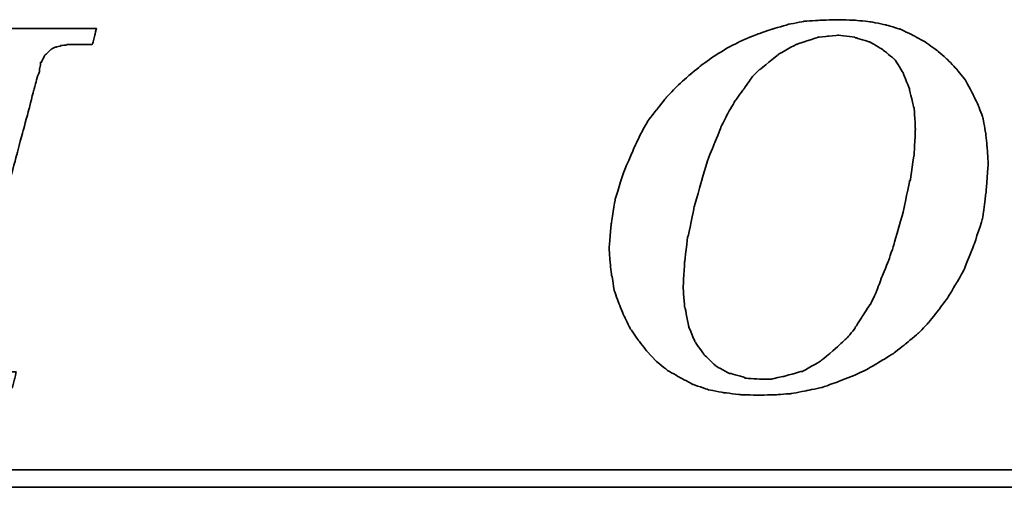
# Model space of a CAD drawing. Header units: millimetres. Extents: x 60 to 594, y 619 to 791.
# Tile 35 of 53: x 458 to 470, y 674 to 680. Entities that reach past the tile are written whole.
import ezdxf

# ---------------------------------------------------------------- set-up
doc = ezdxf.new("R2010")
doc.units = ezdxf.units.MM
doc.header["$LTSCALE"] = 2
doc.layers.add('DIM', color=4, linetype='Continuous')
doc.layers.add('layer 1', color=7, linetype='Continuous')

# ---------------------------------------------------------------- blocks, each defined once
blk = doc.blocks.new('TBI MOTION logo(完整正式版)')
at = {"layer": 'layer 1', "color": 22, "lineweight": 35}
for points, knots in [([(-11.34375, -6.98375), (-11.34375, -6.98375), (-10.91375, -7.43875), (-10.91375, -7.43875), (-10.91375, -7.43875), (-10.91375, -7.43875), (-10.38625, -7.87125), (-10.38625, -7.87125), (-10.38625, -7.87125), (-10.38625, -7.87125), (-9.81125, -8.20375), (-9.81125, -8.20375), (-9.81125, -8.20375), (-9.81125, -8.20375), (-9.21125, -8.51875), (-9.21125, -8.51875), (-9.21125, -8.51875), (-9.21125, -8.51875), (-8.51625, -8.75875), (-8.51625, -8.75875), (-8.51625, -8.75875), (-8.51625, -8.75875), (-7.77125, -8.90375), (-7.77125, -8.90375), (-7.77125, -8.90375), (-7.77125, -8.90375), (-6.97875, -8.99875), (-6.97875, -8.99875), (-6.97875, -8.99875), (-6.97875, -8.99875), (-6.14125, -9.02375), (-6.14125, -9.02375), (-6.14125, -9.02375), (-6.14125, -9.02375), (-5.37125, -8.99875), (-5.37125, -8.99875), (-5.37125, -8.99875), (-5.37125, -8.99875), (-4.65375, -8.94875), (-4.65375, -8.94875), (-4.65375, -8.94875), (-4.65375, -8.94875), (-3.93375, -8.80625), (-3.93375, -8.80625), (-3.93375, -8.80625), (-3.93375, -8.80625), (-3.21375, -8.66375), (-3.21375, -8.66375), (-3.21375, -8.66375), (-3.21375, -8.66375), (-2.49375, -8.39875), (-2.49375, -8.39875), (-2.49375, -8.39875), (-2.49375, -8.39875), (-1.79875, -8.13375), (-1.79875, -8.13375), (-1.79875, -8.13375), (-1.79875, -8.13375), (-1.17375, -7.84375), (-1.17375, -7.84375), (-1.17375, -7.84375), (-1.17375, -7.84375), (-0.52375, -7.46375), (-0.52375, -7.46375), (-0.52375, -7.46375), (-0.52375, -7.46375), (0.10124, -7.07875), (0.10124, -7.07875), (0.10124, -7.07875), (0.10124, -7.07875), (0.67625, -6.62375), (0.67625, -6.62375), (0.67625, -6.62375), (0.67625, -6.62375), (1.24874, -6.14375), (1.24874, -6.14375), (1.24874, -6.14375), (1.24874, -6.14375), (1.72874, -5.64125), (1.72874, -5.64125), (1.72874, -5.64125), (1.72874, -5.64125), (2.18624, -5.06375), (2.18624, -5.06375), (2.18624, -5.06375), (2.18624, -5.06375), (2.61625, -4.48874), (2.61625, -4.48874), (2.61625, -4.48874), (2.61625, -4.48874), (3.00125, -3.83874), (3.00125, -3.83874), (3.00125, -3.83874), (3.00125, -3.83874), (3.36124, -3.21374), (3.36124, -3.21374), (3.36124, -3.21374), (3.36124, -3.21374), (3.84374, -1.99125), (3.84374, -1.99125), (3.84374, -1.99125), (3.84374, -1.99125), (4.22625, -0.81875), (4.22625, -0.81875), (4.22625, -0.81875), (4.22625, -0.81875), (4.39125, 0.45624), (4.39125, 0.45624), (4.39125, 0.45624), (4.39125, 0.45624), (4.48874, 1.70124), (4.48874, 1.70124), (4.48874, 1.70124), (4.48874, 1.70124), (4.43874, 2.44625), (4.43874, 2.44625), (4.43874, 2.44625), (4.43874, 2.44625), (4.36874, 3.14125), (4.36874, 3.14125), (4.36874, 3.14125), (4.36874, 3.14125), (4.25125, 3.81125), (4.25125, 3.81125), (4.25125, 3.81125), (4.25125, 3.81125), (4.03124, 4.41125), (4.03124, 4.41125), (4.03124, 4.41125), (4.03124, 4.41125), (3.74374, 5.01125), (3.74374, 5.01125), (3.74374, 5.01125), (3.74374, 5.01125), (3.43124, 5.58875), (3.43124, 5.58875), (3.43124, 5.58875), (3.43124, 5.58875), (3.02625, 6.09125), (3.02625, 6.09125), (3.02625, 6.09125), (3.02625, 6.09125), (2.59374, 6.54875), (2.59374, 6.54875), (2.59374, 6.54875), (2.59374, 6.54875), (2.09124, 6.98125), (2.09124, 6.98125), (2.09124, 6.98125), (2.09124, 6.98125), (1.56124, 7.36625), (1.56124, 7.36625), (1.56124, 7.36625), (1.56124, 7.36625), (0.98624, 7.67625), (0.98624, 7.67625), (0.98624, 7.67625), (0.98624, 7.67625), (0.38624, 7.96375), (0.38624, 7.96375), (0.38624, 7.96375), (0.38624, 7.96375), (-0.25875, 8.15625), (-0.25875, 8.15625), (-0.25875, 8.15625), (-0.25875, 8.15625), (-0.98125, 8.30125), (-0.98125, 8.30125), (-0.98125, 8.30125), (-0.98125, 8.30125), (-1.70124, 8.37125), (-1.70124, 8.37125), (-1.70124, 8.37125), (-1.70124, 8.37125), (-2.49375, 8.39624), (-2.49375, 8.39624), (-2.49375, 8.39624), (-2.49375, 8.39624), (-3.28625, 8.37125), (-3.28625, 8.37125), (-3.28625, 8.37125), (-3.28625, 8.37125), (-4.05125, 8.32125), (-4.05125, 8.32125), (-4.05125, 8.32125), (-4.05125, 8.32125), (-4.77375, 8.18125), (-4.77375, 8.18125), (-4.77375, 8.18125), (-4.77375, 8.18125), (-5.51625, 7.96375), (-5.51625, 7.96375), (-5.51625, 7.96375), (-5.51625, 7.96375), (-6.21125, 7.72625), (-6.21125, 7.72625), (-6.21125, 7.72625), (-6.21125, 7.72625), (-6.92875, 7.43625), (-6.92875, 7.43625), (-6.92875, 7.43625), (-6.92875, 7.43625), (-7.57875, 7.10125), (-7.57875, 7.10125), (-7.57875, 7.10125), (-7.57875, 7.10125), (-8.24875, 6.69125), (-8.24875, 6.69125), (-8.24875, 6.69125), (-8.24875, 6.69125), (-8.84875, 6.26125), (-8.84875, 6.26125), (-8.84875, 6.26125), (-8.84875, 6.26125), (-9.42625, 5.78125), (-9.42625, 5.78125), (-9.42625, 5.78125), (-9.42625, 5.78125), (-9.95375, 5.30125), (-9.95375, 5.30125), (-9.95375, 5.30125), (-9.95375, 5.30125), (-10.43375, 4.79624), (-10.43375, 4.79624), (-10.43375, 4.79624), (-10.43375, 4.79624), (-10.88875, 4.22125), (-10.88875, 4.22125), (-10.88875, 4.22125), (-10.88875, 4.22125), (-11.29875, 3.69375), (-11.29875, 3.69375), (-11.29875, 3.69375), (-11.29875, 3.69375), (-11.63375, 3.09125), (-11.63375, 3.09125), (-11.63375, 3.09125), (-11.63375, 3.09125), (-11.91875, 2.49625), (-11.91875, 2.49625), (-11.91875, 2.49625), (-11.91875, 2.49625), (-12.44875, 1.24625), (-12.44875, 1.24625), (-12.44875, 1.24625), (-12.44875, 1.24625), (-12.80875, 0.06874), (-12.80875, 0.06874), (-12.80875, 0.06874), (-12.80875, 0.06874), (-12.99875, -1.07875), (-12.99875, -1.07875), (-12.99875, -1.07875), (-12.99875, -1.07875), (-13.09375, -2.18375), (-13.09375, -2.18375), (-13.09375, -2.18375), (-13.09375, -2.18375), (-13.04875, -2.85375), (-13.04875, -2.85375), (-13.04875, -2.85375), (-13.04875, -2.85375), (-12.97375, -3.50375), (-12.97375, -3.50375), (-12.97375, -3.50375), (-12.97375, -3.50375), (-12.95375, -3.50375), (-12.95375, -3.50375), (-12.95375, -3.50375), (-12.95375, -3.50375), (-12.85375, -4.17375), (-12.85375, -4.17375), (-12.85375, -4.17375), (-12.85375, -4.17375), (-12.63875, -4.77624), (-12.63875, -4.77624), (-12.63875, -4.77624), (-12.63875, -4.77624), (-12.39875, -5.35125), (-12.39875, -5.35125), (-12.39875, -5.35125), (-12.39875, -5.35125), (-12.11375, -5.92875), (-12.11375, -5.92875), (-12.11375, -5.92875), (-12.11375, -5.92875), (-11.75375, -6.45375), (-11.75375, -6.45375), (-11.75375, -6.45375), (-11.75375, -6.45375), (-11.34375, -6.98375), (-11.34375, -6.98375)], [0, 0, 0, 0, 0.01369863, 0.01369863, 0.01369863, 0.01369864, 0.02739726, 0.02739726, 0.02739726, 0.02739727, 0.04109589, 0.04109589, 0.04109589, 0.0410959, 0.05479452, 0.05479452, 0.05479452, 0.05479453, 0.06849315, 0.06849315, 0.06849315, 0.06849316, 0.08219178, 0.08219178, 0.08219178, 0.08219179, 0.09589041, 0.09589041, 0.09589041, 0.09589042, 0.10958904, 0.10958904, 0.10958904, 0.10958905, 0.12328767, 0.12328767, 0.12328767, 0.12328768, 0.1369863, 0.1369863, 0.1369863, 0.13698631, 0.15068493, 0.15068493, 0.15068493, 0.15068494, 0.16438356, 0.16438356, 0.16438356, 0.16438357, 0.17808219, 0.17808219, 0.17808219, 0.1780822, 0.19178082, 0.19178082, 0.19178082, 0.19178083, 0.20547945, 0.20547945, 0.20547945, 0.20547946, 0.21917808, 0.21917808, 0.21917808, 0.21917809, 0.23287671, 0.23287671, 0.23287671, 0.23287672, 0.24657534, 0.24657534, 0.24657534, 0.24657535, 0.26027397, 0.26027397, 0.26027397, 0.26027398, 0.2739726, 0.2739726, 0.2739726, 0.27397261, 0.28767123, 0.28767123, 0.28767123, 0.28767124, 0.30136986, 0.30136986, 0.30136986, 0.30136987, 0.31506849, 0.31506849, 0.31506849, 0.3150685, 0.32876712, 0.32876712, 0.32876712, 0.32876713, 0.34246575, 0.34246575, 0.34246575, 0.34246576, 0.35616438, 0.35616438, 0.35616438, 0.35616439, 0.36986301, 0.36986301, 0.36986301, 0.36986302, 0.38356164, 0.38356164, 0.38356164, 0.38356165, 0.39726027, 0.39726027, 0.39726027, 0.39726028, 0.4109589, 0.4109589, 0.4109589, 0.41095891, 0.42465753, 0.42465753, 0.42465753, 0.42465754, 0.43835616, 0.43835616, 0.43835616, 0.43835617, 0.45205479, 0.45205479, 0.45205479, 0.4520548, 0.46575342, 0.46575342, 0.46575342, 0.46575343, 0.47945205, 0.47945205, 0.47945205, 0.47945206, 0.49315068, 0.49315068, 0.49315068, 0.49315069, 0.50684932, 0.50684932, 0.50684932, 0.50684933, 0.52054795, 0.52054795, 0.52054795, 0.52054796, 0.53424658, 0.53424658, 0.53424658, 0.53424659, 0.54794521, 0.54794521, 0.54794521, 0.54794522, 0.56164384, 0.56164384, 0.56164384, 0.56164385, 0.57534247, 0.57534247, 0.57534247, 0.57534248, 0.5890411, 0.5890411, 0.5890411, 0.58904111, 0.60273973, 0.60273973, 0.60273973, 0.60273974, 0.61643836, 0.61643836, 0.61643836, 0.61643837, 0.63013699, 0.63013699, 0.63013699, 0.630137, 0.64383562, 0.64383562, 0.64383562, 0.64383563, 0.65753425, 0.65753425, 0.65753425, 0.65753426, 0.67123288, 0.67123288, 0.67123288, 0.67123289, 0.68493151, 0.68493151, 0.68493151, 0.68493152, 0.69863014, 0.69863014, 0.69863014, 0.69863015, 0.71232877, 0.71232877, 0.71232877, 0.71232878, 0.7260274, 0.7260274, 0.7260274, 0.72602741, 0.73972603, 0.73972603, 0.73972603, 0.73972604, 0.75342466, 0.75342466, 0.75342466, 0.75342467, 0.76712329, 0.76712329, 0.76712329, 0.7671233, 0.78082192, 0.78082192, 0.78082192, 0.78082193, 0.79452055, 0.79452055, 0.79452055, 0.79452056, 0.80821918, 0.80821918, 0.80821918, 0.80821919, 0.82191781, 0.82191781, 0.82191781, 0.82191782, 0.83561644, 0.83561644, 0.83561644, 0.83561645, 0.84931507, 0.84931507, 0.84931507, 0.84931508, 0.8630137, 0.8630137, 0.8630137, 0.86301371, 0.87671233, 0.87671233, 0.87671233, 0.87671234, 0.89041096, 0.89041096, 0.89041096, 0.89041097, 0.90410959, 0.90410959, 0.90410959, 0.9041096, 0.91780822, 0.91780822, 0.91780822, 0.91780823, 0.93150685, 0.93150685, 0.93150685, 0.93150686, 0.94520548, 0.94520548, 0.94520548, 0.94520549, 0.95890411, 0.95890411, 0.95890411, 0.95890412, 0.97260274, 0.97260274, 0.97260274, 0.97260275, 0.98630137, 0.98630137, 0.98630137, 0.98630138, 1, 1, 1, 1]), ([(-40.59125, -7.94375), (-40.59125, -7.94375), (-40.97375, -7.94375), (-40.97375, -7.94375), (-40.97375, -7.94375), (-40.97375, -7.94375), (-41.38125, -7.94375), (-41.38125, -7.94375), (-41.38125, -7.94375), (-41.38125, -7.94375), (-41.54875, -7.94375), (-41.54875, -7.94375), (-41.54875, -7.94375), (-41.54875, -7.94375), (-41.59875, -7.94375), (-41.59875, -7.94375), (-41.59875, -7.94375), (-41.59875, -7.94375), (-41.88375, -7.94375), (-41.88375, -7.94375), (-41.88375, -7.94375), (-41.88375, -7.94375), (-41.90875, -7.91875), (-41.90875, -7.91875), (-41.90875, -7.91875), (-41.90875, -7.91875), (-42.19875, -7.87125), (-42.19875, -7.87125), (-42.19875, -7.87125), (-42.19875, -7.87125), (-42.43875, -7.82375), (-42.43875, -7.82375), (-42.43875, -7.82375), (-42.43875, -7.82375), (-42.45875, -7.82375), (-42.45875, -7.82375), (-42.45875, -7.82375), (-42.45875, -7.82375), (-42.48625, -7.82375), (-42.48625, -7.82375), (-42.48625, -7.82375), (-42.48625, -7.82375), (-42.67625, -7.72375), (-42.67625, -7.72375), (-42.67625, -7.72375), (-42.67625, -7.72375), (-42.70125, -7.70375), (-42.70125, -7.70375), (-42.70125, -7.70375), (-42.70125, -7.70375), (-42.72375, -7.67875), (-42.72375, -7.67875), (-42.72375, -7.67875), (-42.72375, -7.67875), (-42.86875, -7.48875), (-42.86875, -7.48875), (-42.86875, -7.48875), (-42.86875, -7.48875), (-42.89375, -7.43875), (-42.89375, -7.43875), (-42.89375, -7.43875), (-42.89375, -7.43875), (-42.91875, -7.38875), (-42.91875, -7.38875), (-42.91875, -7.38875), (-42.91875, -7.38875), (-42.93875, -7.12875), (-42.93875, -7.12875), (-42.93875, -7.12875), (-42.93875, -7.12875), (-42.96375, -7.10375), (-42.96375, -7.10375), (-42.96375, -7.10375), (-42.96375, -7.10375), (-42.96375, -7.05375), (-42.96375, -7.05375), (-42.96375, -7.05375), (-42.96375, -7.05375), (-42.96375, -7.00875), (-42.96375, -7.00875), (-42.96375, -7.00875), (-42.96375, -7.00875), (-42.91875, -6.69625), (-42.91875, -6.69625), (-42.91875, -6.69625), (-42.91875, -6.69625), (-42.91875, -6.62375), (-42.91875, -6.62375), (-42.91875, -6.62375), (-42.91875, -6.62375), (-42.91875, -6.59625), (-42.91875, -6.59625), (-42.91875, -6.59625), (-42.91875, -6.59625), (-42.91875, -6.57375), (-42.91875, -6.57375), (-42.91875, -6.57375), (-42.91875, -6.57375), (-42.91875, -6.52875), (-42.91875, -6.52875), (-42.91875, -6.52875), (-42.91875, -6.52875), (-42.89375, -6.50375), (-42.89375, -6.50375), (-42.89375, -6.50375), (-42.89375, -6.50375), (-42.84375, -6.38375), (-42.84375, -6.38375), (-42.84375, -6.38375), (-42.84375, -6.38375), (-42.84375, -6.35875), (-42.84375, -6.35875), (-42.84375, -6.35875), (-42.84375, -6.35875), (-42.74625, -6.14375), (-42.74625, -6.14375), (-42.74625, -6.14375), (-42.74625, -6.14375), (-42.70125, -5.85375), (-42.70125, -5.85375), (-42.70125, -5.85375), (-42.70125, -5.85375), (-42.60375, -5.47125), (-42.60375, -5.47125), (-42.60375, -5.47125), (-42.60375, -5.47125), (-42.60375, -5.44875), (-42.60375, -5.44875), (-42.60375, -5.44875), (-42.60375, -5.44875), (-42.38875, -4.67875), (-42.38875, -4.67875), (-42.38875, -4.67875), (-42.38875, -4.67875), (-42.36375, -4.65375), (-42.36375, -4.65375), (-42.36375, -4.65375), (-42.36375, -4.65375), (-42.12375, -3.69625), (-42.12375, -3.69625), (-42.12375, -3.69625), (-42.12375, -3.69625), (-42.12375, -3.67374), (-42.12375, -3.67374), (-42.12375, -3.67374), (-42.12375, -3.67374), (-41.78875, -2.59374), (-41.78875, -2.59374), (-41.78875, -2.59374), (-41.78875, -2.59374), (-41.18875, -0.19375), (-41.18875, -0.19375), (-41.18875, -0.19375), (-41.18875, -0.19375), (-40.54375, 2.20624), (-40.54375, 2.20624), (-40.54375, 2.20624), (-40.54375, 2.20624), (-40.25375, 3.30875), (-40.25375, 3.30875), (-40.25375, 3.30875), (-40.25375, 3.30875), (-39.98875, 4.27125), (-39.98875, 4.27125), (-39.98875, 4.27125), (-39.98875, 4.27125), (-39.77375, 5.13125), (-39.77375, 5.13125), (-39.77375, 5.13125), (-39.77375, 5.13125), (-39.67875, 5.47125), (-39.67875, 5.47125), (-39.67875, 5.47125), (-39.67875, 5.47125), (-39.60375, 5.75625), (-39.60375, 5.75625), (-39.60375, 5.75625), (-39.60375, 5.75625), (-39.60375, 5.78125), (-39.60375, 5.78125), (-39.60375, 5.78125), (-39.60375, 5.78125), (-39.50875, 5.97125), (-39.50875, 5.97125), (-39.50875, 5.97125), (-39.50875, 5.97125), (-39.50875, 6.13875), (-39.50875, 6.13875), (-39.50875, 6.13875), (-39.50875, 6.13875), (-39.48625, 6.16625), (-39.48625, 6.16625), (-39.48625, 6.16625), (-39.48625, 6.16625), (-39.46125, 6.28625), (-39.46125, 6.28625), (-39.46125, 6.28625), (-39.46125, 6.28625), (-39.46125, 6.42625), (-39.46125, 6.42625), (-39.46125, 6.42625), (-39.46125, 6.42625), (-39.41375, 6.42625), (-39.41375, 6.42625), (-39.41375, 6.42625), (-39.41375, 6.42625), (-39.29375, 6.69125), (-39.29375, 6.69125), (-39.29375, 6.69125), (-39.29375, 6.69125), (-39.26875, 6.74125), (-39.26875, 6.74125), (-39.26875, 6.74125), (-39.26875, 6.74125), (-39.24375, 6.76625), (-39.24375, 6.76625), (-39.24375, 6.76625), (-39.24375, 6.76625), (-38.98375, 7.00624), (-38.98375, 7.00624), (-38.98375, 7.00624), (-38.98375, 7.00624), (-38.95625, 7.02624), (-38.95625, 7.02624), (-38.95625, 7.02624), (-38.95625, 7.02624), (-38.78875, 7.12624), (-38.78875, 7.12624), (-38.78875, 7.12624), (-38.78875, 7.12624), (-38.76375, 7.12624), (-38.76375, 7.12624), (-38.76375, 7.12624), (-38.76375, 7.12624), (-38.74375, 7.12624), (-38.74375, 7.12624), (-38.74375, 7.12624), (-38.74375, 7.12624), (-38.52875, 7.17125), (-38.52875, 7.17125), (-38.52875, 7.17125), (-38.52875, 7.17125), (-38.52875, 7.19624), (-38.52875, 7.19624), (-38.52875, 7.19624), (-38.52875, 7.19624), (-38.50375, 7.19624), (-38.50375, 7.19624), (-38.50375, 7.19624), (-38.50375, 7.19624), (-38.26125, 7.21875), (-38.26125, 7.21875), (-38.26125, 7.21875), (-38.26125, 7.21875), (-38.23875, 7.24624), (-38.23875, 7.24624), (-38.23875, 7.24624), (-38.23875, 7.24624), (-38.21625, 7.24624), (-38.21625, 7.24624), (-38.21625, 7.24624), (-38.21625, 7.24624), (-38.18875, 7.24624), (-38.18875, 7.24624), (-38.18875, 7.24624), (-38.18875, 7.24624), (-37.90375, 7.24624), (-37.90375, 7.24624), (-37.90375, 7.24624), (-37.90375, 7.24624), (-37.85375, 7.24624), (-37.85375, 7.24624), (-37.85375, 7.24624), (-37.85375, 7.24624), (-37.75875, 7.24624), (-37.75875, 7.24624), (-37.75875, 7.24624), (-37.75875, 7.24624), (-37.42375, 7.24624), (-37.42375, 7.24624), (-37.42375, 7.24624), (-37.42375, 7.24624), (-37.08875, 7.24624), (-37.08875, 7.24624), (-37.08875, 7.24624), (-37.08875, 7.24624), (-37.06375, 7.24624), (-37.06375, 7.24624), (-37.06375, 7.24624), (-37.06375, 7.24624), (-37.06375, 7.26624), (-37.06375, 7.26624), (-37.06375, 7.26624), (-37.06375, 7.26624), (-37.03875, 7.29125), (-37.03875, 7.29125), (-37.03875, 7.29125), (-37.03875, 7.29125), (-37.03875, 7.31625), (-37.03875, 7.31625), (-37.03875, 7.31625), (-37.03875, 7.31625), (-36.94125, 7.67625), (-36.94125, 7.67625), (-36.94125, 7.67625), (-36.94125, 7.67625), (-36.86875, 7.98625), (-36.86875, 7.98625), (-36.86875, 7.98625), (-36.86875, 7.98625), (-36.98875, 7.98625), (-36.98875, 7.98625), (-36.98875, 7.98625), (-36.98875, 7.98625), (-37.42375, 7.98625), (-37.42375, 7.98625), (-37.42375, 7.98625), (-37.42375, 7.98625), (-37.94875, 7.98625), (-37.94875, 7.98625), (-37.94875, 7.98625), (-37.94875, 7.98625), (-38.57375, 7.98625), (-38.57375, 7.98625), (-38.57375, 7.98625), (-38.57375, 7.98625), (-39.29375, 7.98625), (-39.29375, 7.98625), (-39.29375, 7.98625), (-39.29375, 7.98625), (-40.82875, 7.98625), (-40.82875, 7.98625), (-40.82875, 7.98625), (-40.82875, 7.98625), (-42.36375, 7.98625), (-42.36375, 7.98625), (-42.36375, 7.98625), (-42.36375, 7.98625), (-43.08375, 7.98625), (-43.08375, 7.98625), (-43.08375, 7.98625), (-43.08375, 7.98625), (-43.70875, 7.98625), (-43.70875, 7.98625), (-43.70875, 7.98625), (-43.70875, 7.98625), (-44.23375, 7.98625), (-44.23375, 7.98625), (-44.23375, 7.98625), (-44.23375, 7.98625), (-44.66875, 7.98625), (-44.66875, 7.98625), (-44.66875, 7.98625), (-44.66875, 7.98625), (-44.88375, 7.98625), (-44.88375, 7.98625), (-44.88375, 7.98625), (-44.88375, 7.98625), (-44.90875, 7.94125), (-44.90875, 7.94125), (-44.90875, 7.94125), (-44.90875, 7.94125), (-44.90875, 7.91625), (-44.90875, 7.91625), (-44.90875, 7.91625), (-44.90875, 7.91625), (-45.00375, 7.55625), (-45.00375, 7.55625), (-45.00375, 7.55625), (-45.00375, 7.55625), (-45.05375, 7.24624), (-45.05375, 7.24624), (-45.05375, 7.24624), (-45.05375, 7.24624), (-44.61875, 7.24624), (-44.61875, 7.24624), (-44.61875, 7.24624), (-44.61875, 7.24624), (-44.11375, 7.24624), (-44.11375, 7.24624), (-44.11375, 7.24624), (-44.11375, 7.24624), (-43.99375, 7.24624), (-43.99375, 7.24624), (-43.99375, 7.24624), (-43.99375, 7.24624), (-43.94625, 7.24624), (-43.94625, 7.24624), (-43.94625, 7.24624), (-43.94625, 7.24624), (-43.92374, 7.24624), (-43.92374, 7.24624), (-43.92374, 7.24624), (-43.92374, 7.24624), (-43.65875, 7.24624), (-43.65875, 7.24624), (-43.65875, 7.24624), (-43.65875, 7.24624), (-43.63875, 7.21875), (-43.63875, 7.21875), (-43.63875, 7.21875), (-43.63875, 7.21875), (-43.46875, 7.19624), (-43.46875, 7.19624), (-43.46875, 7.19624), (-43.46875, 7.19624), (-43.39875, 7.19624), (-43.39875, 7.19624), (-43.39875, 7.19624), (-43.39875, 7.19624), (-43.37125, 7.17125), (-43.37125, 7.17125), (-43.37125, 7.17125), (-43.37125, 7.17125), (-43.34875, 7.17125), (-43.34875, 7.17125), (-43.34875, 7.17125), (-43.34875, 7.17125), (-43.20375, 7.12624), (-43.20375, 7.12624), (-43.20375, 7.12624), (-43.20375, 7.12624), (-43.05875, 7.07624), (-43.05875, 7.07624), (-43.05875, 7.07624), (-43.05875, 7.07624), (-43.01375, 7.07624), (-43.01375, 7.07624), (-43.01375, 7.07624), (-43.01375, 7.07624), (-42.98875, 7.02624), (-42.98875, 7.02624), (-42.98875, 7.02624), (-42.98875, 7.02624), (-42.79875, 6.86125), (-42.79875, 6.86125), (-42.79875, 6.86125), (-42.79875, 6.86125), (-42.77375, 6.81125), (-42.77375, 6.81125), (-42.77375, 6.81125), (-42.77375, 6.81125), (-42.74625, 6.76625), (-42.74625, 6.76625), (-42.74625, 6.76625), (-42.74625, 6.76625), (-42.72375, 6.47625), (-42.72375, 6.47625), (-42.72375, 6.47625), (-42.72375, 6.47625), (-42.70125, 6.45124), (-42.70125, 6.45124), (-42.70125, 6.45124), (-42.70125, 6.45124), (-42.70125, 6.42625), (-42.70125, 6.42625), (-42.70125, 6.42625), (-42.70125, 6.42625), (-42.72375, 6.40625), (-42.72375, 6.40625), (-42.72375, 6.40625), (-42.72375, 6.40625), (-42.74625, 5.97125), (-42.74625, 5.97125), (-42.74625, 5.97125), (-42.74625, 5.97125), (-42.74625, 5.94625), (-42.74625, 5.94625), (-42.74625, 5.94625), (-42.74625, 5.94625), (-42.74625, 5.92625), (-42.74625, 5.92625), (-42.74625, 5.92625), (-42.74625, 5.92625), (-42.77375, 5.87625), (-42.77375, 5.87625), (-42.77375, 5.87625), (-42.77375, 5.87625), (-42.81875, 5.80625), (-42.81875, 5.80625), (-42.81875, 5.80625), (-42.81875, 5.80625), (-42.86875, 5.63625), (-42.86875, 5.63625), (-42.86875, 5.63625), (-42.86875, 5.63625), (-42.91875, 5.39625), (-42.91875, 5.39625), (-42.91875, 5.39625), (-42.91875, 5.39625), (-42.91875, 5.37124), (-42.91875, 5.37124), (-42.91875, 5.37124), (-42.91875, 5.37124), (-43.01375, 5.10874), (-43.01375, 5.10874), (-43.01375, 5.10874), (-43.01375, 5.10874), (-43.10875, 4.77124), (-43.10875, 4.77124), (-43.10875, 4.77124), (-43.10875, 4.77124), (-43.29875, 3.95625), (-43.29875, 3.95625), (-43.29875, 3.95625), (-43.29875, 3.95625), (-43.58875, 2.95125), (-43.58875, 2.95125), (-43.58875, 2.95125), (-43.58875, 2.95125), (-43.87375, 1.87125), (-43.87375, 1.87125), (-43.87375, 1.87125), (-43.87375, 1.87125), (-44.52625, -0.50374), (-44.52625, -0.50374), (-44.52625, -0.50374), (-44.52625, -0.50374), (-45.14875, -2.85375), (-45.14875, -2.85375), (-45.14875, -2.85375), (-45.14875, -2.85375), (-45.43375, -3.95875), (-45.43375, -3.95875), (-45.43375, -3.95875), (-45.43375, -3.95875), (-45.69875, -4.96875), (-45.69875, -4.96875), (-45.69875, -4.96875), (-45.69875, -4.96875), (-45.91375, -5.78375), (-45.91375, -5.78375), (-45.91375, -5.78375), (-45.91375, -5.78375), (-46.01375, -6.11875), (-46.01375, -6.11875), (-46.01375, -6.11875), (-46.01375, -6.11875), (-46.01375, -6.14375), (-46.01375, -6.14375), (-46.01375, -6.14375), (-46.01375, -6.14375), (-46.10875, -6.40875), (-46.10875, -6.40875), (-46.10875, -6.40875), (-46.10875, -6.40875), (-46.15375, -6.64875), (-46.15375, -6.64875), (-46.15375, -6.64875), (-46.15375, -6.64875), (-46.20375, -6.83875), (-46.20375, -6.83875), (-46.20375, -6.83875), (-46.20375, -6.83875), (-46.22875, -6.93375), (-46.22875, -6.93375), (-46.22875, -6.93375), (-46.22875, -6.93375), (-46.22875, -7.07875), (-46.22875, -7.07875), (-46.22875, -7.07875), (-46.22875, -7.07875), (-46.27375, -7.07875), (-46.27375, -7.07875), (-46.27375, -7.07875), (-46.27375, -7.07875), (-46.39375, -7.34375), (-46.39375, -7.34375), (-46.39375, -7.34375), (-46.39375, -7.34375), (-46.39375, -7.36875), (-46.39375, -7.36875), (-46.39375, -7.36875), (-46.39375, -7.36875), (-46.42125, -7.38875), (-46.42125, -7.38875), (-46.42125, -7.38875), (-46.42125, -7.38875), (-46.68375, -7.67875), (-46.68375, -7.67875), (-46.68375, -7.67875), (-46.68375, -7.67875), (-46.70875, -7.70375), (-46.70875, -7.70375), (-46.70875, -7.70375), (-46.70875, -7.70375), (-46.75375, -7.72375), (-46.75375, -7.72375), (-46.75375, -7.72375), (-46.75375, -7.72375), (-47.08875, -7.87125), (-47.08875, -7.87125), (-47.08875, -7.87125), (-47.08875, -7.87125), (-47.11625, -7.87125), (-47.11625, -7.87125), (-47.11625, -7.87125), (-47.11625, -7.87125), (-47.13875, -7.89375), (-47.13875, -7.89375), (-47.13875, -7.89375), (-47.13875, -7.89375), (-47.56875, -7.91875), (-47.56875, -7.91875), (-47.56875, -7.91875), (-47.56875, -7.91875), (-47.59625, -7.94375), (-47.59625, -7.94375), (-47.59625, -7.94375), (-47.59625, -7.94375), (-47.64375, -7.94375), (-47.64375, -7.94375), (-47.64375, -7.94375), (-47.64375, -7.94375), (-47.73625, -7.94375), (-47.73625, -7.94375), (-47.73625, -7.94375), (-47.73625, -7.94375), (-48.07375, -7.94375), (-48.07375, -7.94375), (-48.07375, -7.94375), (-48.07375, -7.94375), (-48.36125, -7.94375), (-48.36125, -7.94375), (-48.36125, -7.94375), (-48.36125, -7.94375), (-48.36125, -7.96625), (-48.36125, -7.96625), (-48.36125, -7.96625), (-48.36125, -7.96625), (-48.36125, -7.99125), (-48.36125, -7.99125), (-48.36125, -7.99125), (-48.36125, -7.99125), (-48.38875, -8.01375), (-48.38875, -8.01375), (-48.38875, -8.01375), (-48.38875, -8.01375), (-48.50875, -8.34875), (-48.50875, -8.34875), (-48.50875, -8.34875), (-48.50875, -8.34875), (-48.55375, -8.68625), (-48.55375, -8.68625), (-48.55375, -8.68625), (-48.55375, -8.68625), (-48.45875, -8.68625), (-48.45875, -8.68625), (-48.45875, -8.68625), (-48.45875, -8.68625), (-48.07375, -8.68625), (-48.07375, -8.68625), (-48.07375, -8.68625), (-48.07375, -8.68625), (-47.52375, -8.68625), (-47.52375, -8.68625), (-47.52375, -8.68625), (-47.52375, -8.68625), (-46.92375, -8.68625), (-46.92375, -8.68625), (-46.92375, -8.68625), (-46.92375, -8.68625), (-46.25375, -8.68625), (-46.25375, -8.68625), (-46.25375, -8.68625), (-46.25375, -8.68625), (-46.20375, -8.68625), (-46.20375, -8.68625), (-46.20375, -8.68625), (-46.20375, -8.68625), (-44.71375, -8.68625), (-44.71375, -8.68625), (-44.71375, -8.68625), (-44.71375, -8.68625), (-43.22875, -8.68625), (-43.22875, -8.68625), (-43.22875, -8.68625), (-43.22875, -8.68625), (-42.55875, -8.68625), (-42.55875, -8.68625), (-42.55875, -8.68625), (-42.55875, -8.68625), (-42.50875, -8.68625), (-42.50875, -8.68625), (-42.50875, -8.68625), (-42.50875, -8.68625), (-41.93375, -8.68625), (-41.93375, -8.68625), (-41.93375, -8.68625), (-41.93375, -8.68625), (-41.38125, -8.68625), (-41.38125, -8.68625), (-41.38125, -8.68625), (-41.38125, -8.68625), (-40.97375, -8.68625), (-40.97375, -8.68625), (-40.97375, -8.68625), (-40.97375, -8.68625), (-40.78125, -8.68625), (-40.78125, -8.68625), (-40.78125, -8.68625), (-40.78125, -8.68625), (-40.78125, -8.63875), (-40.78125, -8.63875), (-40.78125, -8.63875), (-40.78125, -8.63875), (-40.75875, -8.63875), (-40.75875, -8.63875), (-40.75875, -8.63875), (-40.75875, -8.63875), (-40.66375, -8.27875), (-40.66375, -8.27875), (-40.66375, -8.27875), (-40.66375, -8.27875), (-40.59125, -7.94375), (-40.59125, -7.94375)], [0, 0, 0, 0, 0.00558659, 0.00558659, 0.00558659, 0.0055866, 0.01117318, 0.01117318, 0.01117318, 0.01117319, 0.01675978, 0.01675978, 0.01675978, 0.01675979, 0.02234637, 0.02234637, 0.02234637, 0.02234638, 0.02793296, 0.02793296, 0.02793296, 0.02793297, 0.03351955, 0.03351955, 0.03351955, 0.03351956, 0.03910615, 0.03910615, 0.03910615, 0.03910616, 0.04469274, 0.04469274, 0.04469274, 0.04469275, 0.05027933, 0.05027933, 0.05027933, 0.05027934, 0.05586592, 0.05586592, 0.05586592, 0.05586593, 0.06145251, 0.06145251, 0.06145251, 0.06145252, 0.06703911, 0.06703911, 0.06703911, 0.06703912, 0.0726257, 0.0726257, 0.0726257, 0.07262571, 0.07821229, 0.07821229, 0.07821229, 0.0782123, 0.08379888, 0.08379888, 0.08379888, 0.08379889, 0.08938547, 0.08938547, 0.08938547, 0.08938548, 0.09497207, 0.09497207, 0.09497207, 0.09497208, 0.10055866, 0.10055866, 0.10055866, 0.10055867, 0.10614525, 0.10614525, 0.10614525, 0.10614526, 0.11173184, 0.11173184, 0.11173184, 0.11173185, 0.11731844, 0.11731844, 0.11731844, 0.11731845, 0.12290503, 0.12290503, 0.12290503, 0.12290504, 0.12849162, 0.12849162, 0.12849162, 0.12849163, 0.13407821, 0.13407821, 0.13407821, 0.13407822, 0.1396648, 0.1396648, 0.1396648, 0.13966481, 0.1452514, 0.1452514, 0.1452514, 0.14525141, 0.15083799, 0.15083799, 0.15083799, 0.150838, 0.15642458, 0.15642458, 0.15642458, 0.15642459, 0.16201117, 0.16201117, 0.16201117, 0.16201118, 0.16759777, 0.16759777, 0.16759777, 0.16759778, 0.17318436, 0.17318436, 0.17318436, 0.17318437, 0.17877095, 0.17877095, 0.17877095, 0.17877096, 0.18435754, 0.18435754, 0.18435754, 0.18435755, 0.18994413, 0.18994413, 0.18994413, 0.18994414, 0.19553073, 0.19553073, 0.19553073, 0.19553074, 0.20111732, 0.20111732, 0.20111732, 0.20111733, 0.20670391, 0.20670391, 0.20670391, 0.20670392, 0.2122905, 0.2122905, 0.2122905, 0.21229051, 0.21787709, 0.21787709, 0.21787709, 0.2178771, 0.22346369, 0.22346369, 0.22346369, 0.2234637, 0.22905028, 0.22905028, 0.22905028, 0.22905029, 0.23463687, 0.23463687, 0.23463687, 0.23463688, 0.24022346, 0.24022346, 0.24022346, 0.24022347, 0.24581006, 0.24581006, 0.24581006, 0.24581007, 0.25139665, 0.25139665, 0.25139665, 0.25139666, 0.25698324, 0.25698324, 0.25698324, 0.25698325, 0.26256983, 0.26256983, 0.26256983, 0.26256984, 0.26815642, 0.26815642, 0.26815642, 0.26815643, 0.27374302, 0.27374302, 0.27374302, 0.27374303, 0.27932961, 0.27932961, 0.27932961, 0.27932962, 0.2849162, 0.2849162, 0.2849162, 0.28491621, 0.29050279, 0.29050279, 0.29050279, 0.2905028, 0.29608939, 0.29608939, 0.29608939, 0.2960894, 0.30167598, 0.30167598, 0.30167598, 0.30167599, 0.30726257, 0.30726257, 0.30726257, 0.30726258, 0.31284916, 0.31284916, 0.31284916, 0.31284917, 0.31843575, 0.31843575, 0.31843575, 0.31843576, 0.32402235, 0.32402235, 0.32402235, 0.32402236, 0.32960894, 0.32960894, 0.32960894, 0.32960895, 0.33519553, 0.33519553, 0.33519553, 0.33519554, 0.34078212, 0.34078212, 0.34078212, 0.34078213, 0.34636872, 0.34636872, 0.34636872, 0.34636873, 0.35195531, 0.35195531, 0.35195531, 0.35195532, 0.3575419, 0.3575419, 0.3575419, 0.35754191, 0.36312849, 0.36312849, 0.36312849, 0.3631285, 0.36871508, 0.36871508, 0.36871508, 0.36871509, 0.37430168, 0.37430168, 0.37430168, 0.37430169, 0.37988827, 0.37988827, 0.37988827, 0.37988828, 0.38547486, 0.38547486, 0.38547486, 0.38547487, 0.39106145, 0.39106145, 0.39106145, 0.39106146, 0.39664804, 0.39664804, 0.39664804, 0.39664805, 0.40223464, 0.40223464, 0.40223464, 0.40223465, 0.40782123, 0.40782123, 0.40782123, 0.40782124, 0.41340782, 0.41340782, 0.41340782, 0.41340783, 0.41899441, 0.41899441, 0.41899441, 0.41899442, 0.42458101, 0.42458101, 0.42458101, 0.42458102, 0.4301676, 0.4301676, 0.4301676, 0.43016761, 0.43575419, 0.43575419, 0.43575419, 0.4357542, 0.44134078, 0.44134078, 0.44134078, 0.44134079, 0.44692737, 0.44692737, 0.44692737, 0.44692738, 0.45251397, 0.45251397, 0.45251397, 0.45251398, 0.45810056, 0.45810056, 0.45810056, 0.45810057, 0.46368715, 0.46368715, 0.46368715, 0.46368716, 0.46927374, 0.46927374, 0.46927374, 0.46927375, 0.47486034, 0.47486034, 0.47486034, 0.47486035, 0.48044693, 0.48044693, 0.48044693, 0.48044694, 0.48603352, 0.48603352, 0.48603352, 0.48603353, 0.49162011, 0.49162011, 0.49162011, 0.49162012, 0.4972067, 0.4972067, 0.4972067, 0.49720671, 0.5027933, 0.5027933, 0.5027933, 0.50279331, 0.50837989, 0.50837989, 0.50837989, 0.5083799, 0.51396648, 0.51396648, 0.51396648, 0.51396649, 0.51955307, 0.51955307, 0.51955307, 0.51955308, 0.52513966, 0.52513966, 0.52513966, 0.52513967, 0.53072626, 0.53072626, 0.53072626, 0.53072627, 0.53631285, 0.53631285, 0.53631285, 0.53631286, 0.54189944, 0.54189944, 0.54189944, 0.54189945, 0.54748603, 0.54748603, 0.54748603, 0.54748604, 0.55307263, 0.55307263, 0.55307263, 0.55307264, 0.55865922, 0.55865922, 0.55865922, 0.55865923, 0.56424581, 0.56424581, 0.56424581, 0.56424582, 0.5698324, 0.5698324, 0.5698324, 0.56983241, 0.57541899, 0.57541899, 0.57541899, 0.575419, 0.58100559, 0.58100559, 0.58100559, 0.5810056, 0.58659218, 0.58659218, 0.58659218, 0.58659219, 0.59217877, 0.59217877, 0.59217877, 0.59217878, 0.59776536, 0.59776536, 0.59776536, 0.59776537, 0.60335196, 0.60335196, 0.60335196, 0.60335197, 0.60893855, 0.60893855, 0.60893855, 0.60893856, 0.61452514, 0.61452514, 0.61452514, 0.61452515, 0.62011173, 0.62011173, 0.62011173, 0.62011174, 0.62569832, 0.62569832, 0.62569832, 0.62569833, 0.63128492, 0.63128492, 0.63128492, 0.63128493, 0.63687151, 0.63687151, 0.63687151, 0.63687152, 0.6424581, 0.6424581, 0.6424581, 0.64245811, 0.64804469, 0.64804469, 0.64804469, 0.6480447, 0.65363128, 0.65363128, 0.65363128, 0.65363129, 0.65921788, 0.65921788, 0.65921788, 0.65921789, 0.66480447, 0.66480447, 0.66480447, 0.66480448, 0.67039106, 0.67039106, 0.67039106, 0.67039107, 0.67597765, 0.67597765, 0.67597765, 0.67597766, 0.68156425, 0.68156425, 0.68156425, 0.68156426, 0.68715084, 0.68715084, 0.68715084, 0.68715085, 0.69273743, 0.69273743, 0.69273743, 0.69273744, 0.69832402, 0.69832402, 0.69832402, 0.69832403, 0.70391061, 0.70391061, 0.70391061, 0.70391062, 0.70949721, 0.70949721, 0.70949721, 0.70949722, 0.7150838, 0.7150838, 0.7150838, 0.71508381, 0.72067039, 0.72067039, 0.72067039, 0.7206704, 0.72625698, 0.72625698, 0.72625698, 0.72625699, 0.73184358, 0.73184358, 0.73184358, 0.73184359, 0.73743017, 0.73743017, 0.73743017, 0.73743018, 0.74301676, 0.74301676, 0.74301676, 0.74301677, 0.74860335, 0.74860335, 0.74860335, 0.74860336, 0.75418994, 0.75418994, 0.75418994, 0.75418995, 0.75977654, 0.75977654, 0.75977654, 0.75977655, 0.76536313, 0.76536313, 0.76536313, 0.76536314, 0.77094972, 0.77094972, 0.77094972, 0.77094973, 0.77653631, 0.77653631, 0.77653631, 0.77653632, 0.78212291, 0.78212291, 0.78212291, 0.78212292, 0.7877095, 0.7877095, 0.7877095, 0.78770951, 0.79329609, 0.79329609, 0.79329609, 0.7932961, 0.79888268, 0.79888268, 0.79888268, 0.79888269, 0.80446927, 0.80446927, 0.80446927, 0.80446928, 0.81005587, 0.81005587, 0.81005587, 0.81005588, 0.81564246, 0.81564246, 0.81564246, 0.81564247, 0.82122905, 0.82122905, 0.82122905, 0.82122906, 0.82681564, 0.82681564, 0.82681564, 0.82681565, 0.83240223, 0.83240223, 0.83240223, 0.83240224, 0.83798883, 0.83798883, 0.83798883, 0.83798884, 0.84357542, 0.84357542, 0.84357542, 0.84357543, 0.84916201, 0.84916201, 0.84916201, 0.84916202, 0.8547486, 0.8547486, 0.8547486, 0.85474861, 0.8603352, 0.8603352, 0.8603352, 0.86033521, 0.86592179, 0.86592179, 0.86592179, 0.8659218, 0.87150838, 0.87150838, 0.87150838, 0.87150839, 0.87709497, 0.87709497, 0.87709497, 0.87709498, 0.88268156, 0.88268156, 0.88268156, 0.88268157, 0.88826816, 0.88826816, 0.88826816, 0.88826817, 0.89385475, 0.89385475, 0.89385475, 0.89385476, 0.89944134, 0.89944134, 0.89944134, 0.89944135, 0.90502793, 0.90502793, 0.90502793, 0.90502794, 0.91061453, 0.91061453, 0.91061453, 0.91061454, 0.91620112, 0.91620112, 0.91620112, 0.91620113, 0.92178771, 0.92178771, 0.92178771, 0.92178772, 0.9273743, 0.9273743, 0.9273743, 0.92737431, 0.93296089, 0.93296089, 0.93296089, 0.9329609, 0.93854749, 0.93854749, 0.93854749, 0.9385475, 0.94413408, 0.94413408, 0.94413408, 0.94413409, 0.94972067, 0.94972067, 0.94972067, 0.94972068, 0.95530726, 0.95530726, 0.95530726, 0.95530727, 0.96089385, 0.96089385, 0.96089385, 0.96089386, 0.96648045, 0.96648045, 0.96648045, 0.96648046, 0.97206704, 0.97206704, 0.97206704, 0.97206705, 0.97765363, 0.97765363, 0.97765363, 0.97765364, 0.98324022, 0.98324022, 0.98324022, 0.98324023, 0.98882682, 0.98882682, 0.98882682, 0.98882683, 0.99441341, 0.99441341, 0.99441341, 0.99441342, 1, 1, 1, 1]), ([(-8.77875, 1.03124), (-8.77875, 1.03124), (-8.51625, 1.89625), (-8.51625, 1.89625), (-8.51625, 1.89625), (-8.51625, 1.89625), (-8.20375, 2.66375), (-8.20375, 2.66375), (-8.20375, 2.66375), (-8.20375, 2.66375), (-7.91625, 3.38125), (-7.91625, 3.38125), (-7.91625, 3.38125), (-7.91625, 3.38125), (-7.91625, 3.40624), (-7.91625, 3.40624), (-7.91625, 3.40624), (-7.91625, 3.40624), (-7.57875, 4.07624), (-7.57875, 4.07624), (-7.57875, 4.07624), (-7.57875, 4.07624), (-7.24375, 4.65125), (-7.24375, 4.65125), (-7.24375, 4.65125), (-7.24375, 4.65125), (-7.21875, 4.65125), (-7.21875, 4.65125), (-7.21875, 4.65125), (-7.21875, 4.65125), (-7.21875, 4.67624), (-7.21875, 4.67624), (-7.21875, 4.67624), (-7.21875, 4.67624), (-6.83625, 5.20375), (-6.83625, 5.20375), (-6.83625, 5.20375), (-6.83625, 5.20375), (-6.49875, 5.68625), (-6.49875, 5.68625), (-6.49875, 5.68625), (-6.49875, 5.68625), (-6.49875, 5.70625), (-6.49875, 5.70625), (-6.49875, 5.70625), (-6.49875, 5.70625), (-6.11625, 6.09125), (-6.11625, 6.09125), (-6.11625, 6.09125), (-6.11625, 6.09125), (-6.09125, 6.09125), (-6.09125, 6.09125), (-6.09125, 6.09125), (-6.09125, 6.09125), (-5.27375, 6.76625), (-5.27375, 6.76625), (-5.27375, 6.76625), (-5.27375, 6.76625), (-5.24875, 6.76625), (-5.24875, 6.76625), (-5.24875, 6.76625), (-5.24875, 6.76625), (-5.24875, 6.78625), (-5.24875, 6.78625), (-5.24875, 6.78625), (-5.24875, 6.78625), (-4.38875, 7.26624), (-4.38875, 7.26624), (-4.38875, 7.26624), (-4.38875, 7.26624), (-4.36125, 7.26624), (-4.36125, 7.26624), (-4.36125, 7.26624), (-4.36125, 7.26624), (-3.93375, 7.41125), (-3.93375, 7.41125), (-3.93375, 7.41125), (-3.93375, 7.41125), (-3.47375, 7.55625), (-3.47375, 7.55625), (-3.47375, 7.55625), (-3.47375, 7.55625), (-3.45375, 7.55625), (-3.45375, 7.55625), (-3.45375, 7.55625), (-3.45375, 7.55625), (-3.42875, 7.58124), (-3.42875, 7.58124), (-3.42875, 7.58124), (-3.42875, 7.58124), (-2.97375, 7.62625), (-2.97375, 7.62625), (-2.97375, 7.62625), (-2.97375, 7.62625), (-2.49375, 7.67625), (-2.49375, 7.67625), (-2.49375, 7.67625), (-2.49375, 7.67625), (-2.46875, 7.67625), (-2.46875, 7.67625), (-2.46875, 7.67625), (-2.46875, 7.67625), (-1.70124, 7.58124), (-1.70124, 7.58124), (-1.70124, 7.58124), (-1.70124, 7.58124), (-1.67875, 7.55625), (-1.67875, 7.55625), (-1.67875, 7.55625), (-1.67875, 7.55625), (-1.65375, 7.55625), (-1.65375, 7.55625), (-1.65375, 7.55625), (-1.65375, 7.55625), (-1.03125, 7.36625), (-1.03125, 7.36625), (-1.03125, 7.36625), (-1.03125, 7.36625), (-1.00625, 7.36625), (-1.00625, 7.36625), (-1.00625, 7.36625), (-1.00625, 7.36625), (-0.43124, 7.02624), (-0.43124, 7.02624), (-0.43124, 7.02624), (-0.43124, 7.02624), (-0.40625, 7.00624), (-0.40625, 7.00624), (-0.40625, 7.00624), (-0.40625, 7.00624), (0.12124, 6.57124), (0.12124, 6.57124), (0.12124, 6.57124), (0.12124, 6.57124), (0.14624, 6.54875), (0.14624, 6.54875), (0.14624, 6.54875), (0.14624, 6.54875), (0.17124, 6.52375), (0.17124, 6.52375), (0.17124, 6.52375), (0.17124, 6.52375), (0.55625, 5.89875), (0.55625, 5.89875), (0.55625, 5.89875), (0.55625, 5.89875), (0.55625, 5.87625), (0.55625, 5.87625), (0.55625, 5.87625), (0.55625, 5.87625), (0.84124, 5.15625), (0.84124, 5.15625), (0.84124, 5.15625), (0.84124, 5.15625), (0.84124, 5.13125), (0.84124, 5.13125), (0.84124, 5.13125), (0.84124, 5.13125), (1.03624, 4.31875), (1.03624, 4.31875), (1.03624, 4.31875), (1.03624, 4.31875), (1.05624, 4.31875), (1.05624, 4.31875), (1.05624, 4.31875), (1.05624, 4.31875), (1.05624, 4.29125), (1.05624, 4.29125), (1.05624, 4.29125), (1.05624, 4.29125), (1.10625, 3.33125), (1.10625, 3.33125), (1.10625, 3.33125), (1.10625, 3.33125), (1.10625, 3.30875), (1.10625, 3.30875), (1.10625, 3.30875), (1.10625, 3.30875), (1.05624, 2.20624), (1.05624, 2.20624), (1.05624, 2.20624), (1.05624, 2.20624), (1.05624, 2.18124), (1.05624, 2.18124), (1.05624, 2.18124), (1.05624, 2.18124), (0.86624, 0.93624), (0.86624, 0.93624), (0.86624, 0.93624), (0.86624, 0.93624), (0.84124, 0.93624), (0.84124, 0.93624), (0.84124, 0.93624), (0.84124, 0.93624), (0.55625, -0.45874), (0.55625, -0.45874), (0.55625, -0.45874), (0.55625, -0.45874), (0.12124, -1.99125), (0.12124, -1.99125), (0.12124, -1.99125), (0.12124, -1.99125), (0.12124, -2.01874), (0.12124, -2.01874), (0.12124, -2.01874), (0.12124, -2.01874), (-0.13874, -2.78375), (-0.13874, -2.78375), (-0.13874, -2.78375), (-0.13874, -2.78375), (-0.43124, -3.50375), (-0.43124, -3.50375), (-0.43124, -3.50375), (-0.43124, -3.50375), (-0.69375, -4.19875), (-0.69375, -4.19875), (-0.69375, -4.19875), (-0.69375, -4.19875), (-0.69375, -4.22375), (-0.69375, -4.22375), (-0.69375, -4.22375), (-0.69375, -4.22375), (-0.98125, -4.82374), (-0.98125, -4.82374), (-0.98125, -4.82374), (-0.98125, -4.82374), (-1.00625, -4.82374), (-1.00625, -4.82374), (-1.00625, -4.82374), (-1.00625, -4.82374), (-1.33875, -5.35125), (-1.33875, -5.35125), (-1.33875, -5.35125), (-1.33875, -5.35125), (-1.67875, -5.87875), (-1.67875, -5.87875), (-1.67875, -5.87875), (-1.67875, -5.87875), (-1.67875, -5.90375), (-1.67875, -5.90375), (-1.67875, -5.90375), (-1.67875, -5.90375), (-2.05875, -6.35875), (-2.05875, -6.35875), (-2.05875, -6.35875), (-2.05875, -6.35875), (-2.08375, -6.38375), (-2.08375, -6.38375), (-2.08375, -6.38375), (-2.08375, -6.38375), (-2.46875, -6.74375), (-2.46875, -6.74375), (-2.46875, -6.74375), (-2.46875, -6.74375), (-3.25875, -7.41625), (-3.25875, -7.41625), (-3.25875, -7.41625), (-3.25875, -7.41625), (-3.28625, -7.43875), (-3.28625, -7.43875), (-3.28625, -7.43875), (-3.28625, -7.43875), (-4.12375, -7.91875), (-4.12375, -7.91875), (-4.12375, -7.91875), (-4.12375, -7.91875), (-4.14875, -7.91875), (-4.14875, -7.91875), (-4.14875, -7.91875), (-4.14875, -7.91875), (-4.17125, -7.91875), (-4.17125, -7.91875), (-4.17125, -7.91875), (-4.17125, -7.91875), (-5.03375, -8.15875), (-5.03375, -8.15875), (-5.03375, -8.15875), (-5.03375, -8.15875), (-5.51625, -8.25625), (-5.51625, -8.25625), (-5.51625, -8.25625), (-5.51625, -8.25625), (-5.54125, -8.27875), (-5.54125, -8.27875), (-5.54125, -8.27875), (-5.54125, -8.27875), (-5.56375, -8.27875), (-5.56375, -8.27875), (-5.56375, -8.27875), (-5.56375, -8.27875), (-5.99625, -8.27875), (-5.99625, -8.27875), (-5.99625, -8.27875), (-5.99625, -8.27875), (-6.76375, -8.23125), (-6.76375, -8.23125), (-6.76375, -8.23125), (-6.76375, -8.23125), (-6.78875, -8.23125), (-6.78875, -8.23125), (-6.78875, -8.23125), (-6.78875, -8.23125), (-6.78875, -8.20375), (-6.78875, -8.20375), (-6.78875, -8.20375), (-6.78875, -8.20375), (-7.45875, -8.01375), (-7.45875, -8.01375), (-7.45875, -8.01375), (-7.45875, -8.01375), (-7.48375, -8.01375), (-7.48375, -8.01375), (-7.48375, -8.01375), (-7.48375, -8.01375), (-7.50875, -8.01375), (-7.50875, -8.01375), (-7.50875, -8.01375), (-7.50875, -8.01375), (-8.13125, -7.67875), (-8.13125, -7.67875), (-8.13125, -7.67875), (-8.13125, -7.67875), (-8.15625, -7.65375), (-8.15625, -7.65375), (-8.15625, -7.65375), (-8.15625, -7.65375), (-8.65875, -7.17375), (-8.65875, -7.17375), (-8.65875, -7.17375), (-8.65875, -7.17375), (-8.68375, -7.14875), (-8.68375, -7.14875), (-8.68375, -7.14875), (-8.68375, -7.14875), (-9.08875, -6.57375), (-9.08875, -6.57375), (-9.08875, -6.57375), (-9.08875, -6.57375), (-9.11375, -6.54875), (-9.11375, -6.54875), (-9.11375, -6.54875), (-9.11375, -6.54875), (-9.11375, -6.52875), (-9.11375, -6.52875), (-9.11375, -6.52875), (-9.11375, -6.52875), (-9.40375, -5.85375), (-9.40375, -5.85375), (-9.40375, -5.85375), (-9.40375, -5.85375), (-9.40375, -5.82875), (-9.40375, -5.82875), (-9.40375, -5.82875), (-9.40375, -5.82875), (-9.56875, -4.96875), (-9.56875, -4.96875), (-9.56875, -4.96875), (-9.56875, -4.96875), (-9.59375, -4.94375), (-9.59375, -4.94375), (-9.59375, -4.94375), (-9.59375, -4.94375), (-9.66375, -4.03375), (-9.66375, -4.03375), (-9.66375, -4.03375), (-9.66375, -4.03375), (-9.66375, -4.00875), (-9.66375, -4.00875), (-9.66375, -4.00875), (-9.66375, -4.00875), (-9.59375, -2.85375), (-9.59375, -2.85375), (-9.59375, -2.85375), (-9.59375, -2.85375), (-9.45125, -1.65875), (-9.45125, -1.65875), (-9.45125, -1.65875), (-9.45125, -1.65875), (-9.42625, -1.63375), (-9.42625, -1.63375), (-9.42625, -1.63375), (-9.42625, -1.63375), (-9.16125, -0.33875), (-9.16125, -0.33875), (-9.16125, -0.33875), (-9.16125, -0.33875), (-8.77875, 1.00624), (-8.77875, 1.00624), (-8.77875, 1.00624), (-8.77875, 1.00624), (-8.77875, 1.03124), (-8.77875, 1.03124)], [0, 0, 0, 0, 0.01020408, 0.01020408, 0.01020408, 0.01020409, 0.02040816, 0.02040816, 0.02040816, 0.02040817, 0.03061224, 0.03061224, 0.03061224, 0.03061225, 0.04081633, 0.04081633, 0.04081633, 0.04081634, 0.05102041, 0.05102041, 0.05102041, 0.05102042, 0.06122449, 0.06122449, 0.06122449, 0.0612245, 0.07142857, 0.07142857, 0.07142857, 0.07142858, 0.08163265, 0.08163265, 0.08163265, 0.08163266, 0.09183673, 0.09183673, 0.09183673, 0.09183674, 0.10204082, 0.10204082, 0.10204082, 0.10204083, 0.1122449, 0.1122449, 0.1122449, 0.11224491, 0.12244898, 0.12244898, 0.12244898, 0.12244899, 0.13265306, 0.13265306, 0.13265306, 0.13265307, 0.14285714, 0.14285714, 0.14285714, 0.14285715, 0.15306122, 0.15306122, 0.15306122, 0.15306123, 0.16326531, 0.16326531, 0.16326531, 0.16326532, 0.17346939, 0.17346939, 0.17346939, 0.1734694, 0.18367347, 0.18367347, 0.18367347, 0.18367348, 0.19387755, 0.19387755, 0.19387755, 0.19387756, 0.20408163, 0.20408163, 0.20408163, 0.20408164, 0.21428571, 0.21428571, 0.21428571, 0.21428572, 0.2244898, 0.2244898, 0.2244898, 0.22448981, 0.23469388, 0.23469388, 0.23469388, 0.23469389, 0.24489796, 0.24489796, 0.24489796, 0.24489797, 0.25510204, 0.25510204, 0.25510204, 0.25510205, 0.26530612, 0.26530612, 0.26530612, 0.26530613, 0.2755102, 0.2755102, 0.2755102, 0.27551021, 0.28571429, 0.28571429, 0.28571429, 0.2857143, 0.29591837, 0.29591837, 0.29591837, 0.29591838, 0.30612245, 0.30612245, 0.30612245, 0.30612246, 0.31632653, 0.31632653, 0.31632653, 0.31632654, 0.32653061, 0.32653061, 0.32653061, 0.32653062, 0.33673469, 0.33673469, 0.33673469, 0.3367347, 0.34693878, 0.34693878, 0.34693878, 0.34693879, 0.35714286, 0.35714286, 0.35714286, 0.35714287, 0.36734694, 0.36734694, 0.36734694, 0.36734695, 0.37755102, 0.37755102, 0.37755102, 0.37755103, 0.3877551, 0.3877551, 0.3877551, 0.38775511, 0.39795918, 0.39795918, 0.39795918, 0.39795919, 0.40816327, 0.40816327, 0.40816327, 0.40816328, 0.41836735, 0.41836735, 0.41836735, 0.41836736, 0.42857143, 0.42857143, 0.42857143, 0.42857144, 0.43877551, 0.43877551, 0.43877551, 0.43877552, 0.44897959, 0.44897959, 0.44897959, 0.4489796, 0.45918367, 0.45918367, 0.45918367, 0.45918368, 0.46938776, 0.46938776, 0.46938776, 0.46938777, 0.47959184, 0.47959184, 0.47959184, 0.47959185, 0.48979592, 0.48979592, 0.48979592, 0.48979593, 0.5, 0.5, 0.5, 0.50000001, 0.51020408, 0.51020408, 0.51020408, 0.51020409, 0.52040816, 0.52040816, 0.52040816, 0.52040817, 0.53061224, 0.53061224, 0.53061224, 0.53061225, 0.54081633, 0.54081633, 0.54081633, 0.54081634, 0.55102041, 0.55102041, 0.55102041, 0.55102042, 0.56122449, 0.56122449, 0.56122449, 0.5612245, 0.57142857, 0.57142857, 0.57142857, 0.57142858, 0.58163265, 0.58163265, 0.58163265, 0.58163266, 0.59183673, 0.59183673, 0.59183673, 0.59183674, 0.60204082, 0.60204082, 0.60204082, 0.60204083, 0.6122449, 0.6122449, 0.6122449, 0.61224491, 0.62244898, 0.62244898, 0.62244898, 0.62244899, 0.63265306, 0.63265306, 0.63265306, 0.63265307, 0.64285714, 0.64285714, 0.64285714, 0.64285715, 0.65306122, 0.65306122, 0.65306122, 0.65306123, 0.66326531, 0.66326531, 0.66326531, 0.66326532, 0.67346939, 0.67346939, 0.67346939, 0.6734694, 0.68367347, 0.68367347, 0.68367347, 0.68367348, 0.69387755, 0.69387755, 0.69387755, 0.69387756, 0.70408163, 0.70408163, 0.70408163, 0.70408164, 0.71428571, 0.71428571, 0.71428571, 0.71428572, 0.7244898, 0.7244898, 0.7244898, 0.72448981, 0.73469388, 0.73469388, 0.73469388, 0.73469389, 0.74489796, 0.74489796, 0.74489796, 0.74489797, 0.75510204, 0.75510204, 0.75510204, 0.75510205, 0.76530612, 0.76530612, 0.76530612, 0.76530613, 0.7755102, 0.7755102, 0.7755102, 0.77551021, 0.78571429, 0.78571429, 0.78571429, 0.7857143, 0.79591837, 0.79591837, 0.79591837, 0.79591838, 0.80612245, 0.80612245, 0.80612245, 0.80612246, 0.81632653, 0.81632653, 0.81632653, 0.81632654, 0.82653061, 0.82653061, 0.82653061, 0.82653062, 0.83673469, 0.83673469, 0.83673469, 0.8367347, 0.84693878, 0.84693878, 0.84693878, 0.84693879, 0.85714286, 0.85714286, 0.85714286, 0.85714287, 0.86734694, 0.86734694, 0.86734694, 0.86734695, 0.87755102, 0.87755102, 0.87755102, 0.87755103, 0.8877551, 0.8877551, 0.8877551, 0.88775511, 0.89795918, 0.89795918, 0.89795918, 0.89795919, 0.90816327, 0.90816327, 0.90816327, 0.90816328, 0.91836735, 0.91836735, 0.91836735, 0.91836736, 0.92857143, 0.92857143, 0.92857143, 0.92857144, 0.93877551, 0.93877551, 0.93877551, 0.93877552, 0.94897959, 0.94897959, 0.94897959, 0.9489796, 0.95918367, 0.95918367, 0.95918367, 0.95918368, 0.96938776, 0.96938776, 0.96938776, 0.96938777, 0.97959184, 0.97959184, 0.97959184, 0.97959185, 0.98979592, 0.98979592, 0.98979592, 0.98979593, 1, 1, 1, 1]), ([(75.90875, -9.47875), (75.90875, -9.47875), (75.90875, -12.28625), (75.90875, -12.28625), (75.90875, -12.28625), (75.90875, -12.28625), (75.90875, -12.47875), (75.90875, -12.47875), (75.90875, -12.47875), (75.90875, -12.47875), (75.71625, -12.47875), (75.71625, -12.47875), (75.71625, -12.47875), (75.71625, -12.47875), (-88.32875, -12.47875), (-88.32875, -12.47875), (-88.32875, -12.47875), (-88.32875, -12.47875), (-88.32875, -13.29375), (-88.32875, -13.29375), (-88.32875, -13.29375), (-88.32875, -13.29375), (82.89125, -13.29375), (82.89125, -13.29375), (82.89125, -13.29375), (82.89125, -13.29375), (75.90875, -9.47875), (75.90875, -9.47875)], [0, 0, 0, 0, 0.14285714, 0.14285714, 0.14285714, 0.14285715, 0.28571429, 0.28571429, 0.28571429, 0.2857143, 0.42857143, 0.42857143, 0.42857143, 0.42857144, 0.57142857, 0.57142857, 0.57142857, 0.57142858, 0.71428571, 0.71428571, 0.71428571, 0.71428572, 0.85714286, 0.85714286, 0.85714286, 0.85714287, 1, 1, 1, 1])]:
    blk.add_open_spline(points, degree=3, knots=knots, dxfattribs=at)

msp = doc.modelspace()

# ---------------------------------------------------------------- block references
at = {"layer": 'DIM', "color": 7, "xscale": 0.2606204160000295, "yscale": 0.2606204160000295, "zscale": 0.2606204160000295}
msp.add_blockref('TBI MOTION logo(完整正式版)', (468.319, 677.728), dxfattribs=at)

doc.saveas('drawing.dxf')
